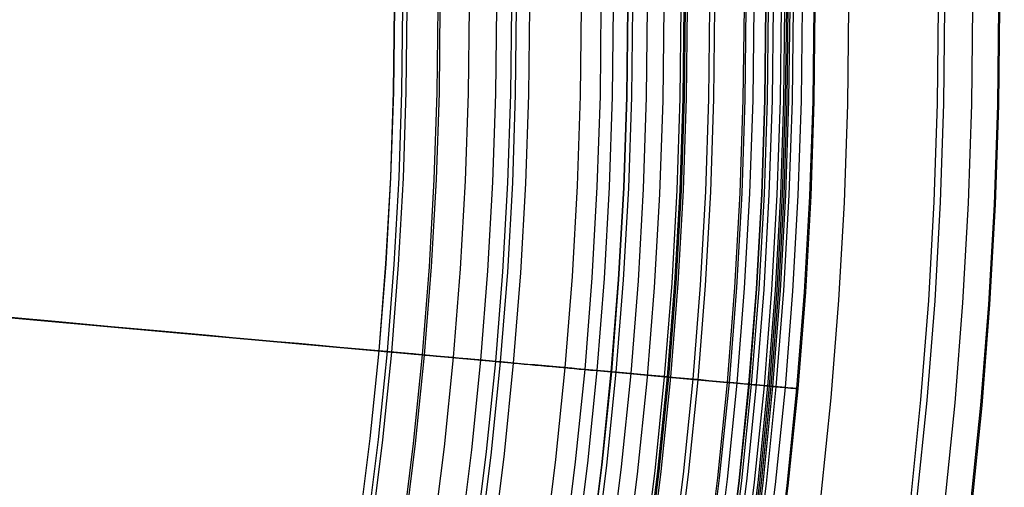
# Model space of a CAD drawing. Header units: millimetres. Extents: x -14 to 488, y -50 to 50.
# Tile 148 of 256: x 326 to 334, y -4 to 0. Entities that reach past the tile are written whole.
import ezdxf

# ---------------------------------------------------------------- set-up
doc = ezdxf.new("R2010")
doc.units = ezdxf.units.MM
doc.header["$MEASUREMENT"] = 0
doc.layers.add('Default', color=7, linetype='Continuous')

msp = doc.modelspace()

# ---------------------------------------------------------------- linework, layer by layer
at = {"layer": 'Default'}
for points in [[(330.767, 0), (330.7589, -0.7319), (330.7342, -1.4701), (330.6926, -2.2139), (330.6336, -2.963), (330.5569, -3.7168), (330.462, -4.4746), (330.3487, -5.236), (330.2165, -6.0003), (330.0652, -6.7669), (329.8946, -7.5351), (329.7043, -8.3042), (329.4941, -9.0735), (329.2639, -9.8423), (329.0136, -10.6099), (328.7429, -11.3754), (328.4518, -12.1382), (328.1402, -12.8973), (327.8082, -13.6522), (327.4559, -14.4018), (327.0831, -15.1455), (326.6902, -15.8825), (326.2772, -16.6118), (325.8443, -17.3328)], [(326.0989, -17.4791), (326.5313, -16.7595), (326.9453, -16.0293), (327.3409, -15.2888), (327.7176, -14.5386), (328.0753, -13.7792), (328.4137, -13.0109), (328.7325, -12.2344), (329.0201, -11.4815), (329.2892, -10.7219), (329.5399, -9.956), (329.7719, -9.1843), (329.9852, -8.4072), (330.1797, -7.6251), (330.3551, -6.8385), (330.5114, -6.0479), (330.6411, -5.2989), (330.7537, -4.5471), (330.8491, -3.7929), (330.9272, -3.0367), (330.988, -2.2789), (331.0314, -1.5199), (331.0575, -0.7601), (331.0662, 0)], [(326.0989, -17.4791), (326.5313, -16.7595), (326.9453, -16.0293), (327.3409, -15.2888), (327.7176, -14.5386), (328.0753, -13.7792), (328.4137, -13.0109), (328.7325, -12.2344), (329.0201, -11.4815), (329.2892, -10.7219), (329.5399, -9.956), (329.7719, -9.1843), (329.9852, -8.4072), (330.1797, -7.6251), (330.3551, -6.8385), (330.5114, -6.0479), (330.6411, -5.2989), (330.7537, -4.5471), (330.8491, -3.7929), (330.9272, -3.0367), (330.988, -2.2789), (331.0314, -1.5199), (331.0575, -0.7601), (331.0662, 0)], [(331.2017, 0), (331.1935, -0.7416), (331.1685, -1.4894), (331.1264, -2.2431), (331.0666, -3.0021), (330.9888, -3.7658), (330.8927, -4.5336), (330.7779, -5.3051), (330.644, -6.0794), (330.4907, -6.8561), (330.3178, -7.6344), (330.125, -8.4137), (329.9121, -9.1931), (329.6788, -9.9721), (329.4252, -10.7497), (329.1509, -11.5254), (328.8559, -12.2982), (328.5403, -13.0674), (328.2039, -13.8321), (327.8469, -14.5917), (327.4693, -15.3452), (327.0712, -16.0918), (326.6527, -16.8308), (326.2141, -17.5613)], [(331.2525, 0), (331.2442, -0.7427), (331.2192, -1.4917), (331.177, -2.2465), (331.1171, -3.0066), (331.0392, -3.7715), (330.943, -4.5405), (330.828, -5.3131), (330.6939, -6.0887), (330.5404, -6.8665), (330.3672, -7.646), (330.1741, -8.4264), (329.9608, -9.2071), (329.7273, -9.9872), (329.4732, -10.7661), (329.1985, -11.5429), (328.9031, -12.3168), (328.587, -13.0872), (328.2501, -13.8531), (327.8925, -14.6138), (327.5143, -15.3685), (327.1156, -16.1163), (326.6965, -16.8564), (326.2573, -17.5879)], [(331.4339, 0), (331.4256, -0.7467), (331.4004, -1.4998), (331.358, -2.2587), (331.2978, -3.0229), (331.2195, -3.7919), (331.1227, -4.5651), (331.0071, -5.3419), (330.8722, -6.1217), (330.7179, -6.9038), (330.5438, -7.6875), (330.3496, -8.4721), (330.1352, -9.257), (329.9004, -10.0413), (329.6449, -10.8244), (329.3688, -11.6054), (329.0718, -12.3836), (328.7539, -13.1581), (328.4152, -13.9282), (328.0557, -14.6931), (327.6755, -15.4518), (327.2746, -16.2036), (326.8532, -16.9477)], [(331.7296, 0), (331.7213, -0.7533), (331.6959, -1.513), (331.6531, -2.2786), (331.5924, -3.0495), (331.5134, -3.8253), (331.4157, -4.6053), (331.2991, -5.3889), (331.1631, -6.1755), (331.0074, -6.9645), (330.8317, -7.7551), (330.6359, -8.5466), (330.4196, -9.3384), (330.1827, -10.1296), (329.925, -10.9196), (329.6464, -11.7075), (329.3468, -12.4925), (329.0261, -13.2738), (328.6845, -14.0507), (328.3218, -14.8222), (327.9382, -15.5876), (327.5338, -16.3461), (327.1087, -17.0967)], [(331.7929, 0), (331.7846, -0.7547), (331.7591, -1.5158), (331.7162, -2.2828), (331.6554, -3.0552), (331.5763, -3.8324), (331.4785, -4.6139), (331.3616, -5.3989), (331.2253, -6.187), (331.0693, -6.9774), (330.8934, -7.7695), (330.6971, -8.5626), (330.4805, -9.3558), (330.2431, -10.1485), (329.9849, -10.94), (329.7058, -11.7293), (329.4056, -12.5158), (329.0844, -13.2986), (328.7421, -14.0769), (328.3788, -14.8499), (327.9944, -15.6167), (327.5893, -16.3766), (327.1634, -17.1286)], [(331.9104, 0), (331.902, -0.7573), (331.8765, -1.521), (331.8334, -2.2907), (331.7724, -3.0657), (331.693, -3.8456), (331.5948, -4.6298), (331.4775, -5.4176), (331.3408, -6.2084), (331.1843, -7.0015), (331.0077, -7.7964), (330.8108, -8.5921), (330.5933, -9.3881), (330.3552, -10.1836), (330.0961, -10.9777), (329.816, -11.7698), (329.5148, -12.559), (329.1925, -13.3445), (328.849, -14.1255), (328.4844, -14.9012), (328.0987, -15.6707), (327.6922, -16.4331), (327.2649, -17.1878)], [(331.9508, 0), (331.9423, -0.7582), (331.9168, -1.5228), (331.8737, -2.2934), (331.8126, -3.0694), (331.7331, -3.8502), (331.6348, -4.6353), (331.5174, -5.424), (331.3805, -6.2157), (331.2238, -7.0098), (331.047, -7.8056), (330.8499, -8.6023), (330.6322, -9.3992), (330.3937, -10.1956), (330.1343, -10.9907), (329.8539, -11.7837), (329.5524, -12.5739), (329.2297, -13.3603), (328.8858, -14.1422), (328.5207, -14.9188), (328.1346, -15.6892), (327.7276, -16.4526), (327.2997, -17.2081)], [(332.0152, 0), (332.0068, -0.7596), (331.9812, -1.5257), (331.938, -2.2977), (331.8768, -3.0752), (331.7971, -3.8575), (331.6987, -4.644), (331.581, -5.4342), (331.4439, -6.2275), (331.2869, -7.0231), (331.1097, -7.8203), (330.9122, -8.6185), (330.6941, -9.417), (330.4552, -10.2149), (330.1954, -11.0115), (329.9144, -11.806), (329.6123, -12.5976), (329.289, -13.3855), (328.9444, -14.1689), (328.5787, -14.947), (328.1919, -15.7188), (327.784, -16.4836), (327.3554, -17.2406)], [(332.0441, 0), (332.0357, -0.7603), (332.0101, -1.527), (331.9668, -2.2997), (331.9056, -3.0778), (331.8259, -3.8607), (331.7273, -4.6479), (331.6096, -5.4388), (331.4723, -6.2327), (331.3152, -7.029), (331.1379, -7.8269), (330.9402, -8.6258), (330.7219, -9.4249), (330.4828, -10.2235), (330.2227, -11.0208), (329.9416, -11.8159), (329.6392, -12.6082), (329.3156, -13.3968), (328.9707, -14.1809), (328.6047, -14.9596), (328.2175, -15.7321), (327.8094, -16.4976), (327.3804, -17.2552)], [(332.0578, 0), (332.0493, -0.7606), (332.0237, -1.5276), (331.9805, -2.3006), (331.9192, -3.079), (331.8394, -3.8623), (331.7408, -4.6498), (331.6231, -5.441), (331.4857, -6.2352), (331.3285, -7.0318), (331.1512, -7.83), (330.9535, -8.6292), (330.7351, -9.4287), (330.4959, -10.2276), (330.2357, -11.0252), (329.9544, -11.8207), (329.6519, -12.6133), (329.3282, -13.4022), (328.9832, -14.1865), (328.617, -14.9656), (328.2297, -15.7384), (327.8214, -16.5041), (327.3922, -17.262)], [(332.1123, 0), (332.1039, -0.7618), (332.0782, -1.53), (332.0349, -2.3042), (331.9735, -3.0839), (331.8936, -3.8684), (331.7949, -4.6572), (331.6769, -5.4497), (331.5394, -6.2451), (331.3819, -7.043), (331.2043, -7.8425), (331.0062, -8.643), (330.7875, -9.4437), (330.5479, -10.2439), (330.2873, -11.0427), (330.0056, -11.8395), (329.7026, -12.6333), (329.3784, -13.4235), (329.0328, -14.2091), (328.6661, -14.9894), (328.2781, -15.7634), (327.8692, -16.5304), (327.4393, -17.2895)], [(332.2901, 0), (332.2816, -0.7657), (332.2558, -1.538), (332.2123, -2.3162), (332.1506, -3.0999), (332.0703, -3.8884), (331.971, -4.6813), (331.8525, -5.4779), (331.7142, -6.2775), (331.5559, -7.0795), (331.3774, -7.8831), (331.1783, -8.6878), (330.9584, -9.4926), (330.7176, -10.2969), (330.4557, -11.0999), (330.1725, -11.9008), (329.8679, -12.6988), (329.542, -13.493), (329.1947, -14.2827), (328.826, -15.067), (328.4361, -15.8451), (328.025, -16.616), (327.5929, -17.3791)], [(327.8266, -17.5159), (328.2594, -16.7527), (328.6727, -15.9788), (329.0665, -15.1948), (329.4403, -14.401), (329.794, -13.5981), (330.1272, -12.7865), (330.4277, -11.9997), (330.709, -11.2058), (330.971, -10.4054), (331.2135, -9.5988), (331.4365, -8.7866), (331.6397, -7.9692), (331.823, -7.1471), (331.9863, -6.3209), (332.122, -5.538), (332.2396, -4.7523), (332.3393, -3.9641), (332.4209, -3.1737), (332.4844, -2.3817), (332.5298, -1.5885), (332.5571, -0.7944), (332.5662, 0)], [(327.8266, -17.5159), (328.2594, -16.7527), (328.6727, -15.9788), (329.0665, -15.1948), (329.4403, -14.401), (329.794, -13.5981), (330.1272, -12.7865), (330.4277, -11.9997), (330.709, -11.2058), (330.971, -10.4054), (331.2135, -9.5988), (331.4365, -8.7866), (331.6397, -7.9692), (331.823, -7.1471), (331.9863, -6.3209), (332.122, -5.538), (332.2396, -4.7523), (332.3393, -3.9641), (332.4209, -3.1737), (332.4844, -2.3817), (332.5298, -1.5885), (332.5571, -0.7944), (332.5662, 0)], [(333.2914, 0), (333.2827, -0.788), (333.2561, -1.5826), (333.2113, -2.3834), (333.1478, -3.1898), (333.0652, -4.0013), (332.9631, -4.8172), (332.841, -5.6369), (332.6988, -6.4597), (332.5359, -7.2849), (332.3522, -8.1119), (332.1473, -8.9399), (331.9211, -9.7681), (331.6733, -10.5958), (331.4037, -11.4221), (331.1123, -12.2462), (330.7989, -13.0674), (330.4635, -13.8847), (330.1061, -14.6973), (329.7268, -15.5043), (329.3255, -16.305), (328.9025, -17.0983)], [(329.2271, 0), (329.2194, -0.6977), (329.1959, -1.4014), (329.1562, -2.1105), (329.1, -2.8246), (329.0268, -3.5432), (328.9364, -4.2657)], [(333.3428, 0), (333.334, -0.7891), (333.3074, -1.5849), (333.2625, -2.3869), (333.199, -3.1944), (333.1162, -4.0071), (333.0139, -4.8242), (332.8917, -5.645), (332.7492, -6.469), (332.5862, -7.2955), (332.4022, -8.1237), (332.197, -8.9528), (331.9704, -9.7822), (331.7223, -10.6111), (331.4523, -11.4386), (331.1605, -12.2639), (330.8466, -13.0863), (330.5108, -13.9047), (330.1529, -14.7185), (329.7729, -15.5268), (329.3711, -16.3285), (328.9475, -17.123)], [(333.5705, 0), (333.5617, -0.7941), (333.5349, -1.595), (333.4897, -2.4021), (333.4257, -3.2149), (333.3425, -4.0327), (333.2395, -4.8551), (333.1165, -5.6812), (332.9731, -6.5105), (332.809, -7.3422), (332.6239, -8.1757), (332.4174, -9.0102), (332.1894, -9.8449), (331.9396, -10.6791), (331.6679, -11.5119), (331.3742, -12.3425), (331.0584, -13.1701), (330.7203, -13.9938), (330.3601, -14.8128), (329.9778, -15.6262), (329.5734, -16.4331), (329.147, -17.2327)], [(329.4804, 0), (329.4726, -0.7034), (329.4489, -1.4127), (329.4089, -2.1275), (329.3522, -2.8474), (329.2784, -3.5717), (329.1873, -4.3)], [(333.7809, 0), (333.7721, -0.7988), (333.7452, -1.6044), (333.6997, -2.4163), (333.6354, -3.2338), (333.5516, -4.0565), (333.4481, -4.8836), (333.3243, -5.7146), (333.1801, -6.5488), (333.015, -7.3854), (332.8288, -8.2238), (332.6211, -9.0632), (332.3917, -9.9028), (332.1405, -10.7419), (331.8672, -11.5796), (331.5718, -12.4151), (331.2541, -13.2476), (330.914, -14.0761), (330.5517, -14.8999), (330.1671, -15.7181), (329.7603, -16.5298), (329.3315, -17.3341)], [(333.7901, 0), (333.7813, -0.799), (333.7543, -1.6048), (333.7089, -2.4169), (333.6445, -3.2346), (333.5607, -4.0575), (333.4572, -4.8849), (333.3334, -5.7161), (333.1891, -6.5504), (333.024, -7.3873), (332.8377, -8.2259), (332.63, -9.0655), (332.4005, -9.9053), (332.1492, -10.7446), (331.8759, -11.5825), (331.5804, -12.4183), (331.2626, -13.2509), (330.9225, -14.0797), (330.5601, -14.9037), (330.1754, -15.7221), (329.7685, -16.534), (329.3395, -17.3385)], [(329.7029, 0), (329.695, -0.7083), (329.6711, -1.4226), (329.6309, -2.1425), (329.5738, -2.8674), (329.4995, -3.5968), (329.4077, -4.3302)], [(329.8244, 0), (329.8165, -0.711), (329.7925, -1.428), (329.7521, -2.1506), (329.6948, -2.8783), (329.6203, -3.6105), (329.5281, -4.3467)], [(329.9704, 0), (329.9625, -0.7142), (329.9384, -1.4345), (329.8978, -2.1604), (329.8402, -2.8914), (329.7653, -3.627), (329.6727, -4.3665), (329.5621, -5.1095), (329.4332, -5.8554), (329.2855, -6.6034), (329.119, -7.3531), (328.9333, -8.1036), (328.7282, -8.8543), (328.5036, -9.6045), (328.2593, -10.3535), (327.9951, -11.1006), (327.711, -11.8449), (327.407, -12.5858), (327.0831, -13.3223), (326.7392, -14.0539), (326.3755, -14.7796), (325.992, -15.4988), (325.589, -16.2105), (325.1666, -16.914)], [(330.3915, 0), (330.3835, -0.7236), (330.3591, -1.4533), (330.318, -2.1887), (330.2597, -2.9293), (330.1838, -3.6744), (330.09, -4.4237), (329.9779, -5.1764), (329.8473, -5.932), (329.6977, -6.6899), (329.529, -7.4493), (329.3409, -8.2096), (329.1331, -8.9702), (328.9056, -9.7302), (328.658, -10.489), (328.3904, -11.2459), (328.1026, -11.9999), (327.7946, -12.7505), (327.4664, -13.4967), (327.1181, -14.2378), (326.7496, -14.9731), (326.3611, -15.7016), (325.9528, -16.4226), (325.5249, -17.1354)], [(330.5523, 0), (330.5443, -0.7272), (330.5198, -1.4605), (330.4784, -2.1995), (330.4198, -2.9437), (330.3436, -3.6926), (330.2493, -4.4455), (330.1367, -5.2019), (330.0054, -5.9613), (329.8551, -6.7229), (329.6856, -7.486), (329.4965, -8.2501), (329.2877, -9.0144), (329.059, -9.7782), (328.8103, -10.5408), (328.5413, -11.3013), (328.2521, -12.0591), (327.9426, -12.8134), (327.6128, -13.5633), (327.2627, -14.3081), (326.8924, -15.0469), (326.502, -15.779), (326.0917, -16.5037), (325.6617, -17.2199)], [(330.6517, 0), (330.6436, -0.7294), (330.619, -1.4649), (330.5775, -2.2062), (330.5187, -2.9526), (330.4423, -3.7038), (330.3477, -4.459), (330.2348, -5.2177), (330.1031, -5.9794), (329.9523, -6.7432), (329.7823, -7.5087), (329.5926, -8.2751), (329.3832, -9.0418), (329.1538, -9.8079), (328.9043, -10.5727), (328.6346, -11.3356), (328.3445, -12.0957), (328.0341, -12.8522), (327.7032, -13.6044), (327.3521, -14.3514), (326.9807, -15.0925), (326.5891, -15.8269), (326.1775, -16.5537), (325.7462, -17.2721)], [(325.8493, -17.3359), (326.2823, -16.6148), (326.6953, -15.8853), (327.0883, -15.1482), (327.4611, -14.4044), (327.8136, -13.6546), (328.1456, -12.8996), (328.4572, -12.1403), (328.7484, -11.3774), (329.0191, -10.6117), (329.2695, -9.8441), (329.4998, -9.0751), (329.71, -8.3057), (329.9003, -7.5364), (330.071, -6.7681), (330.2223, -6.0014), (330.3545, -5.237), (330.4678, -4.4754), (330.5627, -3.7174), (330.6395, -2.9635), (330.6985, -2.2143), (330.7401, -1.4703), (330.7648, -0.7321), (330.7729, 0)], [(330.8072, 0), (330.7991, -0.7328), (330.7744, -1.4719), (330.7328, -2.2166), (330.6737, -2.9666), (330.5969, -3.7213), (330.5019, -4.4801), (330.3884, -5.2424), (330.2561, -6.0077), (330.1046, -6.7752), (329.9337, -7.5443), (329.7432, -8.3143), (329.5328, -9.0846), (329.3023, -9.8543), (329.0516, -10.6228), (328.7806, -11.3893), (328.4892, -12.153), (328.1772, -12.9131), (327.8448, -13.6688), (327.492, -14.4194), (327.1189, -15.164), (326.7254, -15.9018), (326.3119, -16.6321), (325.8785, -17.3539)], [(330.9278, 0), (330.9196, -0.7355), (330.8949, -1.4772), (330.853, -2.2247), (330.7938, -2.9775), (330.7167, -3.7349), (330.6213, -4.4965), (330.5074, -5.2616), (330.3746, -6.0296), (330.2226, -6.7999), (330.0511, -7.5718), (329.8599, -8.3447), (329.6487, -9.1178), (329.4174, -9.8903), (329.1658, -10.6616), (328.8938, -11.4309), (328.6012, -12.1973), (328.2882, -12.9602), (327.9546, -13.7187), (327.6005, -14.472), (327.2259, -15.2194), (326.8311, -15.9599), (326.4161, -16.6928), (325.9811, -17.4173)], [(331.2252, 0), (331.217, -0.7421), (331.192, -1.4905), (331.1498, -2.2447), (331.09, -3.0042), (331.0122, -3.7684), (330.916, -4.5368), (330.801, -5.3088), (330.667, -6.0837), (330.5137, -6.8609), (330.3406, -7.6398), (330.1477, -8.4196), (329.9346, -9.1996), (329.7012, -9.9791), (329.4474, -10.7573), (329.1729, -11.5335), (328.8778, -12.3068), (328.5619, -13.0765), (328.2253, -13.8418), (327.868, -14.6019), (327.4901, -15.356), (327.0917, -16.1031), (326.673, -16.8426), (326.2341, -17.5736)], [(331.2361, 0), (331.2278, -0.7423), (331.2028, -1.491), (331.1606, -2.2454), (331.1008, -3.0052), (331.023, -3.7696), (330.9267, -4.5383), (330.8118, -5.3105), (330.6777, -6.0857), (330.5243, -6.8632), (330.3512, -7.6423), (330.1582, -8.4223), (329.9451, -9.2026), (329.7116, -9.9823), (329.4577, -10.7608), (329.1831, -11.5372), (328.8879, -12.3108), (328.5719, -13.0808), (328.2352, -13.8464), (327.8778, -14.6067), (327.4998, -15.361), (327.1012, -16.1084), (326.6824, -16.8481), (326.2434, -17.5793)], [(331.4341, 0), (331.4258, -0.7467), (331.4007, -1.4998), (331.3582, -2.2587), (331.298, -3.0229), (331.2197, -3.792), (331.1229, -4.5652), (331.0073, -5.342), (330.8725, -6.1217), (330.7181, -6.9038), (330.544, -7.6875), (330.3499, -8.4722), (330.1355, -9.2571), (329.9006, -10.0414), (329.6452, -10.8245), (329.369, -11.6055), (329.072, -12.3837), (328.7542, -13.1582), (328.4155, -13.9283), (328.056, -14.6932), (327.6757, -15.4519), (327.2748, -16.2038), (326.8535, -16.9479)], [(331.4753, 0), (331.467, -0.7476), (331.4418, -1.5016), (331.3993, -2.2615), (331.339, -3.0266), (331.2607, -3.7966), (331.1637, -4.5707), (331.048, -5.3485), (330.913, -6.1292), (330.7584, -6.9123), (330.5841, -7.6969), (330.3897, -8.4826), (330.1751, -9.2684), (329.9399, -10.0537), (329.6842, -10.8377), (329.4077, -11.6197), (329.1103, -12.3989), (328.7921, -13.1744), (328.453, -13.9454), (328.093, -14.7112), (327.7123, -15.4708), (327.3109, -16.2236), (326.889, -16.9686)], [(331.7139, 0), (331.7055, -0.7529), (331.6801, -1.5123), (331.6373, -2.2775), (331.5766, -3.0481), (331.4977, -3.8235), (331.4001, -4.6031), (331.2835, -5.3864), (331.1475, -6.1726), (330.9919, -6.9612), (330.8164, -7.7515), (330.6206, -8.5426), (330.4044, -9.334), (330.1676, -10.1249), (329.91, -10.9145), (329.6316, -11.702), (329.3321, -12.4867), (329.0116, -13.2677), (328.6701, -14.0442), (328.3076, -14.8153), (327.9242, -15.5804), (327.5199, -16.3385), (327.0951, -17.0888)], [(331.8886, 0), (331.8802, -0.7568), (331.8547, -1.5201), (331.8116, -2.2892), (331.7507, -3.0638), (331.6713, -3.8432), (331.5732, -4.6268), (331.456, -5.4141), (331.3193, -6.2044), (331.1629, -6.9971), (330.9865, -7.7914), (330.7897, -8.5866), (330.5724, -9.3821), (330.3344, -10.1771), (330.0755, -10.9707), (329.7956, -11.7623), (329.4946, -12.551), (329.1724, -13.336), (328.8292, -14.1165), (328.4648, -14.8917), (328.0794, -15.6606), (327.6731, -16.4226), (327.246, -17.1768)], [(331.8925, 0), (331.8841, -0.7569), (331.8586, -1.5202), (331.8155, -2.2895), (331.7545, -3.0641), (331.6752, -3.8436), (331.577, -4.6274), (331.4598, -5.4147), (331.3232, -6.2051), (331.1667, -6.9979), (330.9902, -7.7923), (330.7934, -8.5876), (330.5761, -9.3832), (330.3381, -10.1782), (330.0791, -10.972), (329.7992, -11.7636), (329.4982, -12.5524), (329.176, -13.3375), (328.8327, -14.1181), (328.4683, -14.8933), (328.0828, -15.6624), (327.6765, -16.4245), (327.2494, -17.1788)], [(332.0709, 0), (332.0624, -0.7609), (332.0368, -1.5282), (331.9935, -2.3015), (331.9322, -3.0802), (331.8525, -3.8637), (331.7538, -4.6516), (331.636, -5.4431), (331.4986, -6.2376), (331.3414, -7.0345), (331.1639, -7.833), (330.9661, -8.6325), (330.7477, -9.4323), (330.5084, -10.2315), (330.2481, -11.0294), (329.9667, -11.8252), (329.6641, -12.6181), (329.3402, -13.4073), (328.9951, -14.192), (328.6288, -14.9713), (328.2413, -15.7444), (327.8328, -16.5104), (327.4035, -17.2686)], [(332.0848, 0), (332.0764, -0.7612), (332.0507, -1.5288), (332.0074, -2.3024), (331.9461, -3.0814), (331.8663, -3.8653), (331.7676, -4.6535), (331.6497, -5.4453), (331.5123, -6.2401), (331.355, -7.0373), (331.1775, -7.8362), (330.9796, -8.6361), (330.7611, -9.4361), (330.5217, -10.2356), (330.2613, -11.0339), (329.9797, -11.83), (329.677, -12.6232), (329.353, -13.4127), (329.0078, -14.1977), (328.6413, -14.9774), (328.2537, -15.7508), (327.845, -16.5172), (327.4155, -17.2757)], [(332.186, 0), (332.1775, -0.7634), (332.1518, -1.5333), (332.1084, -2.3092), (332.0469, -3.0905), (331.9668, -3.8767), (331.8679, -4.6672), (331.7496, -5.4613), (331.6118, -6.2585), (331.454, -7.0581), (331.276, -7.8593), (331.0775, -8.6615), (330.8583, -9.464), (330.6182, -10.2658), (330.3571, -11.0664), (330.0747, -11.8649), (329.7711, -12.6605), (329.4461, -13.4523), (329.0999, -14.2396), (328.7323, -15.0215), (328.3436, -15.7972), (327.9337, -16.5659), (327.5029, -17.3266)], [(332.2809, 0), (332.2725, -0.7655), (332.2467, -1.5376), (332.2031, -2.3156), (332.1414, -3.099), (332.0612, -3.8874), (331.9619, -4.6801), (331.8434, -5.4764), (331.7052, -6.2758), (331.5469, -7.0776), (331.3684, -7.881), (331.1694, -8.6854), (330.9496, -9.4901), (330.7089, -10.2942), (330.447, -11.097), (330.1638, -11.8976), (329.8594, -12.6954), (329.5335, -13.4895), (329.1863, -14.2789), (328.8178, -15.063), (328.4279, -15.8409), (328.0169, -16.6116), (327.585, -17.3745)], [(328.8725, 0), (328.8648, -0.6899), (328.8416, -1.3856), (328.8023, -2.0867), (328.7467, -2.7928), (328.6744, -3.5032), (328.585, -4.2176)], [(328.8742, 0), (328.8666, -0.6899), (328.8433, -1.3857), (328.8041, -2.0868), (328.7485, -2.7929), (328.6762, -3.5034), (328.5867, -4.2178)], [(328.941, 0), (328.9333, -0.6914), (328.91, -1.3887), (328.8707, -2.0913), (328.815, -2.7989), (328.7425, -3.511), (328.6529, -4.2269)], [(328.9756, 0), (328.9679, -0.6922), (328.9446, -1.3902), (328.9052, -2.0937), (328.8495, -2.802), (328.7769, -3.5148), (328.6872, -4.2316)], [(329.2447, 0), (329.237, -0.6981), (329.2135, -1.4022), (329.1738, -2.1117), (329.1175, -2.8262), (329.0443, -3.5452), (328.9538, -4.2681)], [(329.8643, 0), (329.8563, -0.7119), (329.8324, -1.4298), (329.7919, -2.1533), (329.7345, -2.8819), (329.6599, -3.615), (329.5676, -4.3521)]]:
    msp.add_lwpolyline(points, dxfattribs=at)
at = {"layer": 'Default', "extrusion": (0.091365, 0.995817, 0)}
for points in [[(-329.8205, 24.7553), (-329.8209, 24.722), (-329.822, 24.6885), (-329.8239, 24.6546), (-329.8266, 24.6206), (-329.8301, 24.5863), (-329.8344, 24.5518), (-329.8395, 24.5172), (-329.8455, 24.4824), (-329.8524, 24.4475), (-329.8602, 24.4126), (-329.8688, 24.3776), (-329.8784, 24.3426), (-329.8889, 24.3076), (-329.9003, 24.2727), (-329.9126, 24.2379), (-329.9258, 24.2032), (-329.94, 24.1687), (-329.9551, 24.1343), (-329.9711, 24.1002), (-329.9881, 24.0664), (-330.006, 24.0329), (-330.0247, 23.9997), (-330.0444, 23.9669), (-330.065, 23.9345), (-330.0865, 23.9026), (-330.1088, 23.8712), (-330.132, 23.8402), (-330.156, 23.8099), (-330.1808, 23.7801), (-330.2064, 23.751), (-330.2327, 23.7225), (-330.2598, 23.6947), (-330.2877, 23.6676), (-330.3161, 23.6412), (-330.3453, 23.6156), (-330.3751, 23.5908), (-330.4054, 23.5668), (-330.4363, 23.5436), (-330.4678, 23.5213), (-330.4997, 23.4998), (-330.5321, 23.4793), (-330.5649, 23.4596), (-330.598, 23.4408), (-330.6316, 23.4229), (-330.6654, 23.406), (-330.6995, 23.3899), (-330.7338, 23.3748), (-330.7684, 23.3607), (-330.8031, 23.3474), (-330.8379, 23.3351), (-330.8728, 23.3237), (-330.9078, 23.3132), (-330.9428, 23.3037), (-330.9777, 23.295), (-331.0127, 23.2873), (-331.0476, 23.2804), (-331.0823, 23.2744), (-331.117, 23.2692), (-331.1514, 23.2649), (-331.1857, 23.2614), (-331.2198, 23.2587), (-331.2536, 23.2568), (-331.2872, 23.2557), (-331.3205, 23.2553), (-331.3538, 23.2557), (-331.3874, 23.2568), (-331.4212, 23.2587), (-331.4553, 23.2614), (-331.4896, 23.2649), (-331.524, 23.2692), (-331.5587, 23.2744), (-331.5934, 23.2804), (-331.6283, 23.2873), (-331.6633, 23.295), (-331.6982, 23.3037), (-331.7332, 23.3132), (-331.7682, 23.3237), (-331.8031, 23.3351), (-331.8379, 23.3474), (-331.8726, 23.3607), (-331.9072, 23.3748), (-331.9415, 23.3899), (-331.9756, 23.406), (-332.0094, 23.4229), (-332.043, 23.4408), (-332.0761, 23.4596), (-332.1089, 23.4793), (-332.1413, 23.4998), (-332.1732, 23.5213), (-332.2047, 23.5436), (-332.2356, 23.5668), (-332.2659, 23.5908), (-332.2957, 23.6156), (-332.3249, 23.6412), (-332.3534, 23.6676), (-332.3812, 23.6947), (-332.4083, 23.7225), (-332.4346, 23.751), (-332.4602, 23.7801), (-332.485, 23.8099), (-332.509, 23.8402), (-332.5322, 23.8712), (-332.5545, 23.9026), (-332.576, 23.9345), (-332.5966, 23.9669), (-332.6163, 23.9997), (-332.6351, 24.0329), (-332.6529, 24.0664), (-332.6699, 24.1002), (-332.6859, 24.1343), (-332.701, 24.1687), (-332.7152, 24.2032), (-332.7284, 24.2379), (-332.7407, 24.2727), (-332.7521, 24.3076), (-332.7626, 24.3426), (-332.7722, 24.3776), (-332.7808, 24.4126), (-332.7886, 24.4475), (-332.7955, 24.4824), (-332.8015, 24.5172), (-332.8066, 24.5518), (-332.8109, 24.5863), (-332.8144, 24.6206), (-332.8171, 24.6546), (-332.819, 24.6885), (-332.8201, 24.722), (-332.8205, 24.7553)], [(-332.8205, 24.7553), (-332.8201, 24.7886), (-332.819, 24.8222), (-332.8171, 24.856), (-332.8144, 24.8901), (-332.8109, 24.9244), (-332.8066, 24.9589), (-332.8015, 24.9935), (-332.7955, 25.0283), (-332.7886, 25.0632), (-332.7808, 25.0981), (-332.7722, 25.1331), (-332.7626, 25.1681), (-332.7521, 25.203), (-332.7407, 25.238), (-332.7284, 25.2728), (-332.7152, 25.3075), (-332.701, 25.342), (-332.6859, 25.3764), (-332.6699, 25.4105), (-332.6529, 25.4443), (-332.6351, 25.4778), (-332.6163, 25.511), (-332.5966, 25.5438), (-332.576, 25.5762), (-332.5545, 25.6081), (-332.5322, 25.6395), (-332.509, 25.6704), (-332.485, 25.7008), (-332.4602, 25.7306), (-332.4346, 25.7597), (-332.4083, 25.7882), (-332.3812, 25.816), (-332.3534, 25.8431), (-332.3249, 25.8695), (-332.2957, 25.8951), (-332.2659, 25.9199), (-332.2356, 25.9439), (-332.2047, 25.967), (-332.1732, 25.9894), (-332.1413, 26.0108), (-332.1089, 26.0314), (-332.0761, 26.0511), (-332.043, 26.0699), (-332.0094, 26.0878), (-331.9756, 26.1047), (-331.9415, 26.1208), (-331.9072, 26.1359), (-331.8726, 26.15), (-331.8379, 26.1633), (-331.8031, 26.1756), (-331.7682, 26.187), (-331.7332, 26.1974), (-331.6982, 26.207), (-331.6633, 26.2157), (-331.6283, 26.2234), (-331.5934, 26.2303), (-331.5587, 26.2363), (-331.524, 26.2415), (-331.4896, 26.2458), (-331.4553, 26.2493), (-331.4212, 26.252), (-331.3874, 26.2538), (-331.3538, 26.255), (-331.3205, 26.2553), (-331.2872, 26.255), (-331.2536, 26.2538), (-331.2198, 26.252), (-331.1857, 26.2493), (-331.1514, 26.2458), (-331.117, 26.2415), (-331.0823, 26.2363), (-331.0476, 26.2303), (-331.0127, 26.2234), (-330.9777, 26.2157), (-330.9428, 26.207), (-330.9078, 26.1974), (-330.8728, 26.187), (-330.8379, 26.1756), (-330.8031, 26.1633), (-330.7684, 26.15), (-330.7338, 26.1359), (-330.6995, 26.1208), (-330.6654, 26.1047), (-330.6316, 26.0878), (-330.598, 26.0699), (-330.5649, 26.0511), (-330.5321, 26.0314), (-330.4997, 26.0108), (-330.4678, 25.9894), (-330.4363, 25.967), (-330.4054, 25.9439), (-330.3751, 25.9199), (-330.3453, 25.8951), (-330.3161, 25.8695), (-330.2877, 25.8431), (-330.2598, 25.816), (-330.2327, 25.7882), (-330.2064, 25.7597), (-330.1808, 25.7306), (-330.156, 25.7008), (-330.132, 25.6704), (-330.1088, 25.6395), (-330.0865, 25.6081), (-330.065, 25.5762), (-330.0444, 25.5438), (-330.0247, 25.511), (-330.006, 25.4778), (-329.9881, 25.4443), (-329.9711, 25.4105), (-329.9551, 25.3764), (-329.94, 25.342), (-329.9258, 25.3075), (-329.9126, 25.2728), (-329.9003, 25.238), (-329.8889, 25.203), (-329.8784, 25.1681), (-329.8688, 25.1331), (-329.8602, 25.0981), (-329.8524, 25.0632), (-329.8455, 25.0283), (-329.8395, 24.9935), (-329.8344, 24.9589), (-329.8301, 24.9244), (-329.8266, 24.8901), (-329.8239, 24.856), (-329.822, 24.8222), (-329.8209, 24.7886), (-329.8205, 24.7553)]]:
    msp.add_lwpolyline(points, dxfattribs=at)
at = {"layer": 'Default', "extrusion": (0.094115, 0.017416, 0.995409)}
msp.add_lwpolyline([(-64.2564, -312.6783), (-64.2564, -310.9)], dxfattribs=at)
at = {"layer": 'Default'}
for points in [[(330.6395, -2.9635, 27.6319), (330.5729, -2.9575, 27.6112), (330.507, -2.9516, 27.5885), (330.442, -2.9457, 27.5639), (330.3778, -2.9399, 27.5375), (330.3146, -2.9342, 27.5093), (330.2523, -2.9286, 27.4795), (330.1911, -2.9231, 27.448), (330.1309, -2.9176, 27.4149), (330.0719, -2.9123, 27.3804), (330.014, -2.9071, 27.3444), (329.9574, -2.902, 27.307), (329.9021, -2.897, 27.2683), (329.8482, -2.8921, 27.2284), (329.7956, -2.8874, 27.1873), (329.7445, -2.8828, 27.145), (329.6948, -2.8783, 27.1017), (329.6467, -2.874, 27.0575), (329.6002, -2.8698, 27.0123), (329.5551, -2.8657, 26.9662), (329.5116, -2.8618, 26.9194), (329.4695, -2.858, 26.8719), (329.429, -2.8543, 26.8237), (329.3898, -2.8508, 26.7749), (329.3522, -2.8474, 26.7256), (329.3159, -2.8441, 26.6759), (329.2811, -2.841, 26.6258), (329.2476, -2.838, 26.5753), (329.2155, -2.8351, 26.5245), (329.1847, -2.8323, 26.4734), (329.1552, -2.8296, 26.422), (329.127, -2.8271, 26.3705), (329.1, -2.8246, 26.3188), (329.0742, -2.8223, 26.267), (329.0496, -2.8201, 26.215), (329.0261, -2.818, 26.163), (329.0038, -2.816, 26.1109), (328.9825, -2.814, 26.0586), (328.9624, -2.8122, 26.0063), (328.9433, -2.8105, 25.954), (328.9253, -2.8089, 25.9016), (328.8922, -2.8059, 25.7967), (328.8629, -2.8032, 25.6917), (328.8372, -2.8009, 25.5867), (328.815, -2.7989, 25.4818), (328.796, -2.7972, 25.3771), (328.7802, -2.7958, 25.2726), (328.7674, -2.7946, 25.1682), (328.7577, -2.7938, 25.064), (328.7508, -2.7931, 24.96), (328.7467, -2.7928, 24.8562), (328.7454, -2.7926, 24.7525), (328.7467, -2.7928, 24.6491), (328.7506, -2.7931, 24.5458), (328.7571, -2.7937, 24.4427), (328.7662, -2.7945, 24.3399), (328.7778, -2.7956, 24.2373), (328.7919, -2.7968, 24.1349), (328.8086, -2.7983, 24.0328), (328.8277, -2.8001, 23.931), (328.8495, -2.802, 23.8295), (328.8737, -2.8042, 23.7283), (328.9005, -2.8066, 23.6274), (328.9299, -2.8093, 23.527), (328.9619, -2.8122, 23.4269), (328.9967, -2.8153, 23.3273), (329.0341, -2.8187, 23.2281), (329.0744, -2.8223, 23.1295), (329.1175, -2.8262, 23.0315), (329.1635, -2.8304, 22.934), (329.2124, -2.8348, 22.8373), (329.2645, -2.8395, 22.7413), (329.3196, -2.8445, 22.6463), (329.3781, -2.8497, 22.5522), (329.4398, -2.8553, 22.4592), (329.505, -2.8612, 22.3674), (329.5738, -2.8674, 22.2769), (329.6461, -2.8739, 22.1879), (329.7222, -2.8808, 22.1004), (329.7616, -2.8843, 22.0573), (329.802, -2.888, 22.0148), (329.8433, -2.8917, 21.9727), (329.8856, -2.8955, 21.9312), (329.9289, -2.8994, 21.8903), (329.9731, -2.9034, 21.8499), (330.0184, -2.9075, 21.8102), (330.0646, -2.9117, 21.7712), (330.1118, -2.9159, 21.7328), (330.1601, -2.9203, 21.6951), (330.2094, -2.9247, 21.6582), (330.2779, -2.9309, 21.6089), (330.2965, -2.9326, 21.5949), (330.3155, -2.9343, 21.58), (330.335, -2.9361, 21.5641), (330.3552, -2.9379, 21.547), (330.3759, -2.9398, 21.5286), (330.4198, -2.9437, 21.4878), (330.4673, -2.948, 21.4406), (330.5187, -2.9526, 21.3865), (330.5742, -2.9576, 21.3251), (330.6336, -2.963, 21.2559), (330.695, -2.9685, 21.1817), (330.7548, -2.9739, 21.1064), (330.8134, -2.9792, 21.0288), (330.8711, -2.9844, 20.9477), (330.9284, -2.9896, 20.8617), (330.9855, -2.9948, 20.7696), (331.0429, -2.9999, 20.6701), (331.1008, -3.0052, 20.5619), (331.1595, -3.0105, 20.4437), (331.219, -3.0158, 20.3146), (331.2789, -3.0212, 20.1733), (331.339, -3.0266, 20.0188), (331.3992, -3.0321, 19.85), (331.4591, -3.0375, 19.666), (331.5183, -3.0428, 19.4661), (331.5766, -3.0481, 19.2492), (331.6337, -3.0532, 19.0146), (331.6893, -3.0582, 18.7616), (331.743, -3.0631, 18.4896), (331.7946, -3.0677, 18.1978), (331.8438, -3.0722, 17.8856), (331.8902, -3.0764, 17.5523), (331.9735, -3.0839, 16.8199), (332.0423, -3.0901, 15.9953), (332.0944, -3.0948, 15.073), (332.1281, -3.0978, 14.0477), (332.1506, -3.0999, 6.8571), (332.149, -3.0997, 6.6768), (332.144, -3.0993, 6.5005), (332.1357, -3.0985, 6.328), (332.1242, -3.0975, 6.1595), (332.1095, -3.0962, 5.995), (332.0916, -3.0945, 5.8344), (332.0708, -3.0927, 5.6777), (332.0469, -3.0905, 5.5249), (332.02, -3.0881, 5.3761), (331.9903, -3.0854, 5.2312), (331.9577, -3.0825, 5.0901), (331.9224, -3.0793, 4.9527), (331.8844, -3.0758, 4.8191), (331.8437, -3.0722, 4.6892), (331.8004, -3.0683, 4.5629), (331.7545, -3.0641, 4.4401), (331.7062, -3.0598, 4.3209), (331.6553, -3.0552, 4.2051), (331.602, -3.0504, 4.0926), (331.5462, -3.0453, 3.9832), (331.4879, -3.0401, 3.8769), (331.4271, -3.0346, 3.7736), (331.3638, -3.0289, 3.6731), (331.298, -3.0229, 3.5754), (331.2297, -3.0168, 3.4802), (331.1588, -3.0104, 3.3876), (331.0852, -3.0037, 3.2975), (331.0089, -2.9969, 3.2097), (330.9296, -2.9897, 3.1242), (330.8474, -2.9823, 3.0408), (330.7621, -2.9746, 2.9595), (330.6737, -2.9666, 2.8803), (330.582, -2.9583, 2.803), (330.487, -2.9498, 2.7276), (330.3885, -2.9409, 2.6541), (330.2864, -2.9317, 2.5825), (330.1806, -2.9221, 2.5129), (330.0711, -2.9123, 2.4451), (329.9576, -2.902, 2.3794), (329.8402, -2.8914, 2.3155), (329.7187, -2.8805, 2.2536), (329.593, -2.8691, 2.1937), (329.4631, -2.8574, 2.1359), (329.3289, -2.8453, 2.0801), (329.1905, -2.8328, 2.0266), (329.0476, -2.8199, 1.9753), (328.9003, -2.8066, 1.9264), (328.7485, -2.7929, 1.8798), (328.5922, -2.7788, 1.8356), (328.4313, -2.7643, 1.7939), (328.2659, -2.7494, 1.7548), (328.096, -2.7341, 1.7182), (327.9215, -2.7183, 1.6843), (327.7426, -2.7022, 1.653), (327.559, -2.6856, 1.6245), (327.371, -2.6687, 1.5988), (326.9814, -2.6335, 1.556), (326.5737, -2.5967, 1.525), (326.148, -2.5583, 1.5062), (297.7914, 0, 1.5)], [(322.3489, -2.2156, 111.0321), (327.0202, -2.637, 84.2455), (328.5852, -2.7782, 73.662), (329.7345, -2.8819, 64.6938), (330.549, -2.9554, 57.0709), (331.09, -3.0042, 50.6988), (331.6554, -3.0552, 40.8885), (331.9322, -3.0802, 33.3186), (331.9565, -3.0824, 31.5171), (331.9461, -3.0814, 30.987), (331.9356, -3.0805, 30.7366), (331.9213, -3.0792, 30.4965), (331.9031, -3.0775, 30.267), (331.881, -3.0755, 30.0486), (331.8548, -3.0732, 29.8417), (331.8244, -3.0704, 29.6466), (331.8076, -3.0689, 29.5536), (331.7897, -3.0673, 29.4637), (331.7707, -3.0656, 29.3769), (331.7507, -3.0638, 29.2934), (331.7294, -3.0619, 29.2124), (331.7069, -3.0598, 29.1332), (331.6832, -3.0577, 29.056), (331.6584, -3.0555, 28.9806), (331.6326, -3.0531, 28.9071), (331.6058, -3.0507, 28.8356), (331.5781, -3.0482, 28.766), (331.5495, -3.0456, 28.6984), (331.5201, -3.043, 28.6328), (331.49, -3.0403, 28.5692), (331.4593, -3.0375, 28.5076), (331.4279, -3.0347, 28.448), (331.396, -3.0318, 28.3905), (331.3637, -3.0289, 28.3351), (331.3309, -3.0259, 28.2818), (331.2978, -3.0229, 28.2306), (331.2644, -3.0199, 28.1816), (331.2308, -3.0169, 28.1347), (331.1971, -3.0138, 28.0899), (331.1634, -3.0108, 28.0473), (331.1298, -3.0078, 28.0068), (331.0964, -3.0048, 27.9685), (331.0633, -3.0018, 27.9323), (331.0306, -2.9988, 27.8982), (330.9983, -2.9959, 27.8663), (330.9666, -2.993, 27.8366), (330.9356, -2.9902, 27.8089), (330.9053, -2.9875, 27.7835), (330.8759, -2.9849, 27.7602), (330.8475, -2.9823, 27.739), (330.82, -2.9798, 27.72), (330.8068, -2.9786, 27.7112), (330.7716, -2.9755, 27.6896), (330.7528, -2.9738, 27.6786), (330.7442, -2.973, 27.6738), (330.7359, -2.9722, 27.6694), (330.7279, -2.9715, 27.6653), (330.7199, -2.9708, 27.6615), (330.7118, -2.9701, 27.6579), (330.7035, -2.9693, 27.6544), (330.6947, -2.9685, 27.651), (330.6854, -2.9677, 27.6475), (330.6645, -2.9658, 27.6402), (330.6395, -2.9635, 27.6319)]]:
    msp.add_polyline3d(points, dxfattribs=at)

doc.saveas('drawing.dxf')
